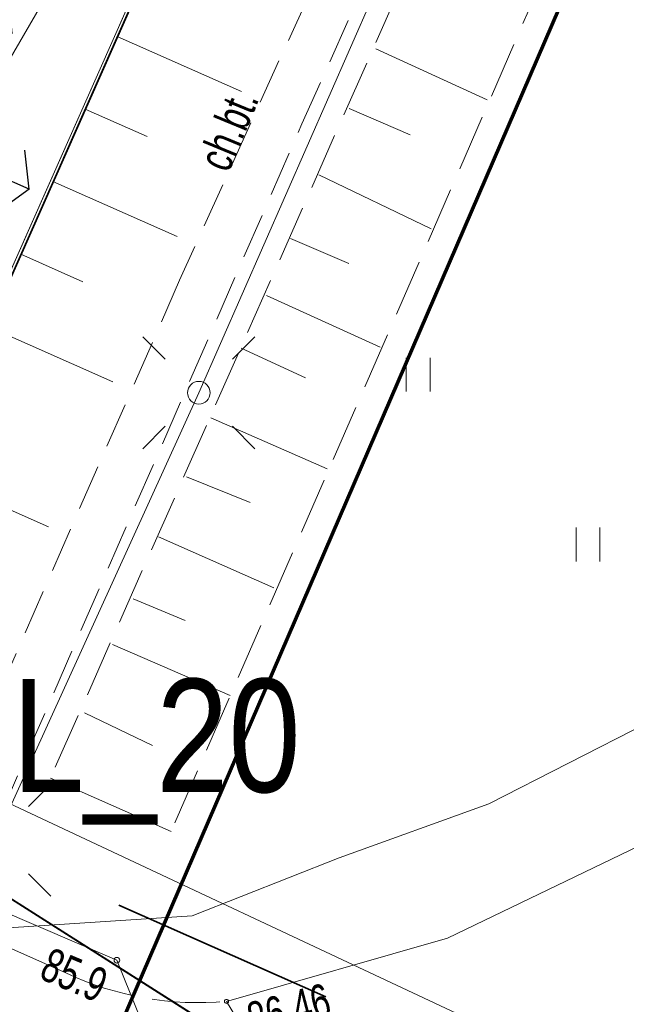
# Model space of a CAD drawing. Header units: metres. Extents: x -1013 to 1491576, y -5789570 to 1032.
# Tile 23 of 62: x 17 to 30, y -25 to -3. Entities that reach past the tile are written whole.
import ezdxf
from ezdxf.xclip import XClip

# ---------------------------------------------------------------- set-up
doc = ezdxf.new("R2010")
doc.units = ezdxf.units.M
doc.header["$MEASUREMENT"] = 0
doc.header["$XCLIPFRAME"] = 0
for name, pattern in [('2_BUBZ02', [1.75, 1.25, -0.5]), ('2_KTCR02', [1.5, 1, -0.5]), ('2_KTJZ01', [2, 1.5, -0.5]), ('Kropki i Kreski', [7.2, 3.6, -1.8, 0, -1.8]), ('Przerywana długa', [7.8, 5, -2.8])]:
    doc.linetypes.add(name, pattern=pattern)
for name, color, linetype, lineweight in [('130-Z Teren1', 7, 'Continuous', 13), ('130-Z Teren114', 113, 'Continuous', 25), ('130-Z Teren94', 9, 'Continuous', 13), ('450-K Belki21', 37, 'Continuous', 5), ('450-K Belki69', 41, 'Continuous', 13), ('703-L Płaszczyzny podejścia 2D3', 152, 'Continuous', 30), ('703-L Płaszczyzny podejścia 2D38', 171, 'Continuous', 35), ('704-L Płaszczyzny podejścia 3D38', 171, 'Continuous', 35), ('708-L Opisy_ numeracja obiektów85', 1, 'Continuous', 25), ('798-L Zakres inwestycji9', 142, 'Continuous', 70), ('810-G Ogólne2', 4, 'Continuous', 20), ('ex_02_DXF_MZ_5_BUBZ_D_L_17', 9, 'Continuous', 18), ('ex_02_DXF_MZ_5_K1_BDOT_T_117', 9, 'Continuous', 18), ('ex_02_DXF_MZ_5_KTCR_D_L_17', 9, 'Continuous', 18), ('ex_02_DXF_MZ_5_KTCR_E_T_17', 9, 'Continuous', 18), ('ex_02_DXF_MZ_5_KTJZ_L_07', 9, 'Continuous', 18), ('ex_02_DXF_MZ_5_KTKR_L_07', 9, 'Continuous', 18), ('ex_02_DXF_MZ_5_RTPW_T_17', 9, 'Continuous', 18), ('ex_02_DXF_MZ_5_SUPE_D_L_31', 9, 'Continuous', 18), ('ex_02_DXF_MZ_5_SUPE_L_31', 9, 'Continuous', 18), ('ex_02_DXF_MZ_5_SUPW_D_L_05', 9, 'Continuous', 18), ('ex_02_DXF_MZ_5_SUSM_D_T_07', 9, 'Continuous', 18), ('ex_02_DXF_MZ_5_SUSM_D_T_37', 9, 'Continuous', 18), ('ex_02_DXF_MZ_5_SUTE_T_01', 9, 'Continuous', 18)]:
    doc.layers.add(name, color=color, linetype=linetype, lineweight=lineweight)
doc.layers.add('700-L Mapa 1_1000 dwg', color=7, linetype='Continuous')
doc.styles.add('STYL_AUTOMATYCZNY_1', font='arial.ttf', dxfattribs={"width": 0.7})
doc.styles.add('STYL_AUTOMATYCZNY_3', font='ARIALN.TTF')
doc.linetypes.add('Linia z krzyżyków', pattern='A,0,[1,88_A.L.04 Sytuacja 1_10001.Shx,S=0.15873,R=0,X=0,Y=0],-20,0', length=20)
doc.dimstyles.new('STYL_AUTOMATYCZNY__1', dxfattribs={"dimtxt": 0.18, "dimasz": 0.912, "dimexe": 0.18, "dimexo": 0.0625, "dimgap": 0, "dimtad": 0, "dimtih": 1, "dimtoh": 1, "dimdec": 4, "dimzin": 0, "dimdsep": 46, "dimcen": 0.09, "dimadec": 0, "dimazin": 0, "dimtfac": 1, "dimtdec": 4, "dimtmove": 0, "dimatfit": 3, "dimldrblk": 'ARROWHEAD_7', "dimfxl": 1, "dimtolj": 1, "dimtzin": 0, "dimarcsym": 0})

# ---------------------------------------------------------------- blocks, each defined once
blk = doc.blocks.new('Rysunek_1_5', base_point=(-7447251.91, -5789835.327))
at = {"layer": 'ex_02_DXF_MZ_5_BUBZ_D_L_17', "color": 9, "linetype": '2_BUBZ02', "lineweight": 18}
for p, q in [((30.427, 8.666), (17.782, -19.93)), ((28.715, -2.118), (20.448, -21.102))]:
    blk.add_line(p, q, dxfattribs=at)
at = {"layer": 'ex_02_DXF_MZ_5_BUBZ_D_L_17', "color": 9, "linetype": 'Continuous', "lineweight": 18}
for p, q in [((24.965, -3.821), (27.426, -4.945)), ((24.378, -5.136), (25.728, -5.723)), ((23.707, -6.606), (26.185, -7.798)), ((23.086, -8.007), (24.368, -8.561)), ((22.55, -9.272), (25.062, -10.413)), ((21.996, -10.434), (23.415, -11.089)), ((21.326, -11.972), (23.889, -13.095)), ((20.79, -13.271), (22.19, -13.84)), ((20.17, -14.599), (22.713, -15.725)), ((19.608, -15.965), (20.756, -16.448)), ((19.151, -16.977), (21.749, -18.104)), ((18.535, -18.481), (20.039, -19.206)), ((17.782, -19.93), (20.448, -21.102))]:
    blk.add_line(p, q, dxfattribs=at)
at = {"layer": 'ex_02_DXF_MZ_5_K1_BDOT_T_117', "color": 9, "linetype": 'Continuous', "lineweight": 18}
for p, q in [((25.638, -11.392), (25.638, -10.642)), ((26.163, -11.392), (26.163, -10.642)), ((29.388, -15.142), (29.388, -14.392)), ((29.913, -15.142), (29.913, -14.392))]:
    blk.add_line(p, q, dxfattribs=at)
at = {"layer": 'ex_02_DXF_MZ_5_KTCR_D_L_17', "color": 9, "linetype": '2_KTCR02', "lineweight": 18}
for p, q in [((23.336, -5.479), (29.535, 8.383)), ((25.305, 1.376), (20.635, -8.933)), ((16.657, -20.79), (23.336, -5.479)), ((20.635, -8.933), (16.047, -19.404))]:
    blk.add_line(p, q, dxfattribs=at)
at = {"layer": 'ex_02_DXF_MZ_5_KTJZ_L_07', "color": 9, "linetype": '2_KTJZ01', "lineweight": 18}
for p, q in [((18.12, -24.227), (2.91, -17.467)), ((21.67, -24.857), (24.2, -29.027))]:
    blk.add_line(p, q, dxfattribs=at)
blk.add_arc((21.055, -18.01), 6.875, 244.7349, 275.1387, dxfattribs=at)
at = {"layer": 'ex_02_DXF_MZ_5_KTKR_L_07', "color": 9, "linetype": 'Continuous', "lineweight": 18}
for q in [(62.19, -6.317), (21.67, -24.857)]:
    blk.add_line((26.55, -23.457), q, dxfattribs=at)
at = {"layer": 'ex_02_DXF_MZ_5_RTPW_T_17', "color": 9, "linetype": 'Continuous', "lineweight": 18}
blk.add_circle((21.67, -24.857), 0.045, dxfattribs=at)
at = {"layer": 'ex_02_DXF_MZ_5_SUPE_D_L_31', "color": 9, "linetype": 'Continuous', "lineweight": 18}
for p, q in [((25.35, -1.644), (21.059, -11.415)), ((21.059, -11.415), (16.558, -21.298)), ((34.379, -16.962), (27.463, -20.491)), ((27.463, -20.491), (24.161, -21.684)), ((24.161, -21.684), (20.91, -22.967)), ((20.91, -22.967), (14.502, -23.382))]:
    blk.add_line(p, q, dxfattribs=at)
at = {"layer": 'ex_02_DXF_MZ_5_SUPE_L_31', "color": 9, "linetype": 'Continuous', "lineweight": 18}
for p, q in [((14.9, -22.077), (19.25, -23.947)), ((19.25, -23.947), (22.09, -30.977))]:
    blk.add_line(p, q, dxfattribs=at)
at = {"layer": 'ex_02_DXF_MZ_5_SUPW_D_L_05', "color": 9, "linetype": 'Continuous', "lineweight": 18}
blk.add_line((35.565, -29.255), (15.788, -19.973), dxfattribs=at)
at = {"layer": 'ex_02_DXF_MZ_5_SUSM_D_T_07', "color": 9, "linetype": 'Continuous', "lineweight": 18}
for p, q in [((20.316, -10.673), (19.821, -10.178)), ((21.801, -10.673), (22.296, -10.178)), ((20.316, -12.157), (19.821, -12.652)), ((21.801, -12.157), (22.296, -12.652)), ((17.3, -20.555), (17.795, -20.06)), ((17.3, -22.04), (17.795, -22.535))]:
    blk.add_line(p, q, dxfattribs=at)
at = {"layer": 'ex_02_DXF_MZ_5_SUSM_D_T_37', "color": 9, "linetype": 'Continuous', "lineweight": 18}
blk.add_circle((21.059, -11.415), 0.25, dxfattribs=at)
at = {"layer": 'ex_02_DXF_MZ_5_SUTE_T_01', "color": 9, "linetype": 'Continuous', "lineweight": 18}
blk.add_circle((19.25, -23.947), 0.0625, dxfattribs=at)
at = {"layer": 'ex_02_DXF_MZ_5_KTCR_E_T_17', "color": 9, "linetype": 'Continuous', "lineweight": 18, "insert": (21.373, -6.439), "char_height": 0.75, "attachment_point": 4, "rotation": 67.5694, "style": 'STYL_AUTOMATYCZNY_1'}
blk.add_mtext('\\A1;{\\pql;\\fArial|b0|i0|c238|p0;\\W0.700000;ch.bt.}', dxfattribs=at)
at = {"layer": 'ex_02_DXF_MZ_5_RTPW_T_17', "color": 9, "linetype": 'Continuous', "lineweight": 18, "insert": (22.064, -24.911), "char_height": 0.75, "attachment_point": 1, "rotation": 14.8084, "style": 'STYL_AUTOMATYCZNY_1'}
blk.add_mtext('\\A1;{\\pql;\\fArial|b0|i0|c238|p0;\\W0.700000;86.46}', dxfattribs=at)
at = {"layer": 'ex_02_DXF_MZ_5_SUTE_T_01', "color": 9, "linetype": 'Continuous', "lineweight": 18, "insert": (17.501, -24.348), "char_height": 0.75, "attachment_point": 7, "rotation": 337.199, "style": 'STYL_AUTOMATYCZNY_1'}
blk.add_mtext('\\A1;{\\pql;\\fArial|b0|i0|c238|p0;\\W0.700000;85.9}', dxfattribs=at)
blk = doc.blocks.new('ARROWHEAD_7')
at = {"color": 0, "linetype": 'Continuous', "lineweight": 0}
for p, q in [((0, -0.25), (0, 0.25)), ((0, 0), (-1, 0)), ((-0.25, 0), (0.25, 0))]:
    blk.add_line(p, q, dxfattribs=at)
blk.add_circle((0, 0), 0.25, dxfattribs=at)

msp = doc.modelspace()

# ---------------------------------------------------------------- hatches: boundary and pattern name
at = {"layer": '130-Z Teren114', "linetype": 'Continuous', "lineweight": 25}
h = msp.add_hatch(dxfattribs=at)
h.set_pattern_fill('trawa_0001', color=113, style=0, pattern_type=2)
h.set_pattern_definition([(156.1, (16.938, -3.479), (2.4308, 5.4856), [0.866, -2.5981]), (156.1, (16.57, -0.0345), (2.4308, 5.4856), [0.866, -2.5981]), (96.1, (16.938, -3.479), (5.966, 0.6377), [0.866, -2.5981]), (96.1, (13.771, -2.0755), (5.966, 0.6377), [0.866, -2.5981]), (216.1, (16.938, -3.479), (-3.5352, 4.8479), [0.866, -2.5981]), (216.1, (13.771, -2.0755), (-3.5352, 4.8479), [0.866, -2.5981])])
h.paths.add_polyline_path([(10.433, -15.1), (12.128, -19.493), (25.57, 10.841), (21.177, 9.146)])

# ---------------------------------------------------------------- linework, layer by layer
at = {"layer": '130-Z Teren1', "color": 7, "linetype": 'Continuous', "lineweight": 13, "flags": 128}
msp.add_lwpolyline([(10.433, -15.1), (12.128, -19.493), (25.57, 10.841), (21.177, 9.146)], close=True, dxfattribs=at)
at = {"layer": '130-Z Teren1', "color": 7, "linetype": 'Continuous', "lineweight": 13}
for points in [[(19.259, -3.549), (22.002, -4.764)], [(18.549, -5.151), (19.92, -5.759)], [(17.839, -6.754), (20.582, -7.969)], [(17.129, -8.356), (18.5, -8.964)], [(16.419, -9.958), (19.162, -11.174)], [(14.999, -13.163), (17.741, -14.378)]]:
    msp.add_lwpolyline(points, dxfattribs=at)
at = {"layer": '130-Z Teren94', "color": 9, "linetype": 'Continuous', "lineweight": 13}
msp.add_line((10.433, -15.1), (25.57, 10.841), dxfattribs=at)
at = {"layer": '450-K Belki21', "color": 37, "linetype": 'Continuous', "lineweight": 5}
for p, q in [((12.159, -19.572), (25.649, 10.872)), ((12.128, -19.493), (25.57, 10.841))]:
    msp.add_line(p, q, dxfattribs=at)
at = {"layer": '450-K Belki69', "color": 41, "linetype": 'Kropki i Kreski', "lineweight": 13}
msp.add_line((12.159, -19.572), (25.649, 10.872), dxfattribs=at)
at = {"layer": '703-L Płaszczyzny podejścia 2D3', "color": 152, "linetype": 'Continuous', "lineweight": 30}
msp.add_circle((8.227, 10.355), 1021.659, dxfattribs=at)
at = {"layer": '703-L Płaszczyzny podejścia 2D38', "color": 171, "linetype": 'Przerywana długa', "lineweight": 35}
msp.add_line((12.159, -19.572), (367.806, -177.167), dxfattribs=at)
at = {"layer": '703-L Płaszczyzny podejścia 2D38', "color": 171, "linetype": 'Continuous', "lineweight": 35}
msp.add_line((12.159, -19.572), (344.166, -230.515), dxfattribs=at)
at = {"layer": '704-L Płaszczyzny podejścia 3D38', "color": 171, "linetype": 'Continuous', "lineweight": 35, "flags": 128}
for points in [[(12.159, -19.572), (25.649, 10.872)], [(12.159, -19.572), (63.368, -52.108)], [(63.368, -52.108), (12.159, -19.572)]]:
    msp.add_lwpolyline(points, dxfattribs=at)
at = {"layer": '798-L Zakres inwestycji9', "color": 142, "linetype": 'Linia z krzyżyków', "lineweight": 70}
msp.add_lwpolyline([(-11.808, 31.551), (35.146, 11.302), (17.379, -29.897), (8.59, -26.107), (-4.62, -20.177), (-29.409, -9.263)], close=True, dxfattribs=at)
at = {"layer": '810-G Ogólne2', "color": 4, "linetype": 'Continuous', "lineweight": 20}
msp.add_lwpolyline([(-18.286, -6.082), (-4.796, 24.363), (25.649, 10.872), (12.159, -19.572)], close=True, dxfattribs=at)

# ---------------------------------------------------------------- block references
at = {"layer": '700-L Mapa 1_1000 dwg', "color": 52, "linetype": 'Continuous', "lineweight": 25}
ref = msp.add_blockref('Rysunek_1_5', (-7447251.91, -5789835.327), dxfattribs=at)
XClip(ref).set_block_clipping_path([(-454.4097296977, -337.82710067), (350.5902703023, 167.17289933)])

# ---------------------------------------------------------------- texts
at = {"layer": '708-L Opisy_ numeracja obiektów85', "color": 1, "linetype": 'Continuous', "lineweight": 25, "insert": (16.936, -20.957), "char_height": 2.5, "attachment_point": 7, "style": 'STYL_AUTOMATYCZNY_3'}
msp.add_mtext('\\A1;{\\pql;\\fArial Narrow|b0|i0|c238|p0;\\W1.000000;L_20}', dxfattribs=at)

# ---------------------------------------------------------------- leaders
at = {"layer": '708-L Opisy_ numeracja obiektów85', "color": 1, "linetype": 'Continuous', "lineweight": 25, "annotation_type": 0, "has_hookline": 1, "hookline_direction": 0, "text_width": 6.029}
msp.add_leader([(14.9, -22.077), (15.033, -20.957), (15.304, -21.324), (16.216, -21.324)], dimstyle='STYL_AUTOMATYCZNY__1', dxfattribs=at)

doc.saveas('drawing.dxf')
